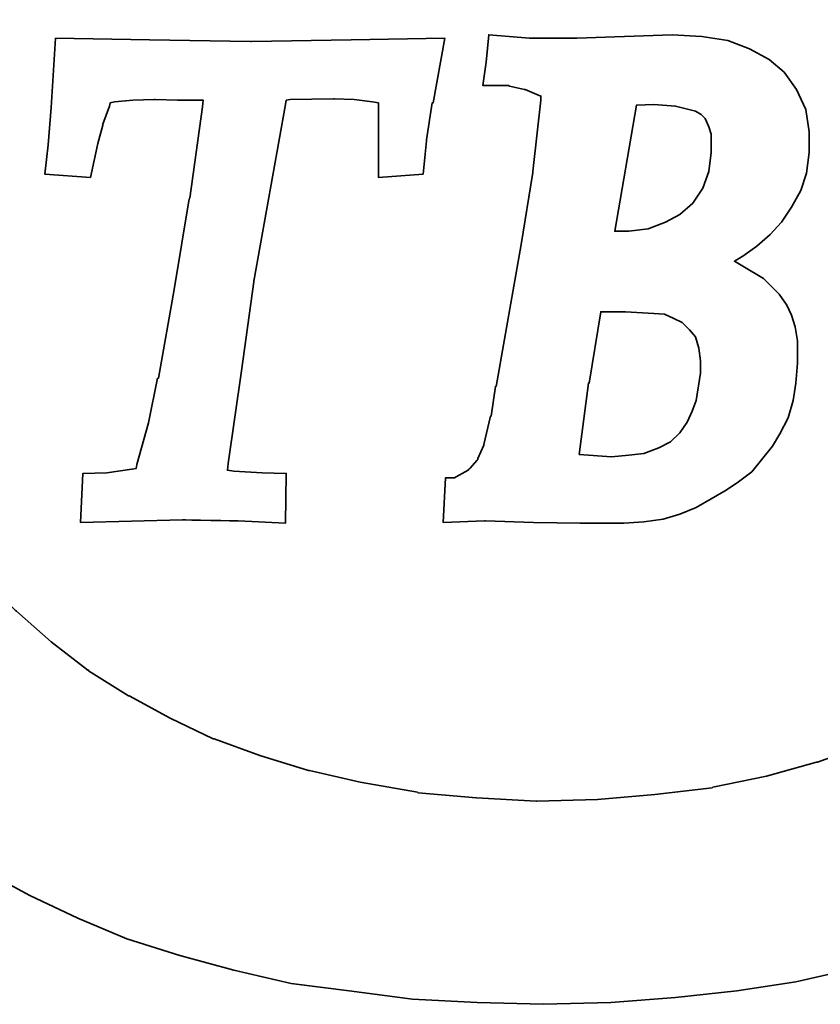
# Model space of a CAD drawing. Extents: x -595 to 1231, y -1825 to 101.
# Tile 5 of 64: x 63.16 to 66.49, y 40.11 to 44.21. Entities that reach past the tile are written whole.
import ezdxf

# ---------------------------------------------------------------- set-up
doc = ezdxf.new("R2010")
doc.units = 0
doc.header["$MEASUREMENT"] = 0
doc.layers.add('layer 1', color=7, linetype='CONTINUOUS')

msp = doc.modelspace()

# ---------------------------------------------------------------- linework, layer by layer
at = {"layer": 'layer 1', "color": 1, "lineweight": 35}
for points, knots in [([(67.7802, 44.4761), (67.7802, 44.4761), (68.5851, 44.974), (68.5851, 44.974), (68.5851, 44.974), (68.5851, 44.974), (68.4714, 45.1187), (68.4714, 45.1187), (68.4714, 45.1187), (68.4714, 45.1187), (68.3403, 45.2533), (68.3403, 45.2533), (68.3403, 45.2533), (68.3403, 45.2533), (68.2053, 45.3851), (68.2053, 45.3851), (68.2053, 45.3851), (68.2053, 45.3851), (68.0667, 45.5024), (68.0667, 45.5024), (68.0667, 45.5024), (68.0667, 45.5024), (67.9184, 45.6198), (67.9184, 45.6198), (67.9184, 45.6198), (67.9184, 45.6198), (67.9148, 45.6198), (67.9148, 45.6198), (67.9148, 45.6198), (67.9148, 45.6198), (67.7528, 45.7199), (67.7528, 45.7199), (67.7528, 45.7199), (67.7528, 45.7199), (67.7528, 45.7231), (67.7528, 45.7231), (67.7528, 45.7231), (67.7528, 45.7231), (67.5901, 45.8232), (67.5901, 45.8232), (67.5901, 45.8232), (67.5901, 45.8232), (67.4144, 45.91), (67.4144, 45.91), (67.4144, 45.91), (67.4144, 45.91), (67.2377, 46), (67.2377, 46), (67.2377, 46), (67.2377, 46), (67.0235, 46.0828), (67.0235, 46.0828), (67.0235, 46.0828), (67.0235, 46.0828), (66.792, 46.162), (66.792, 46.162), (66.792, 46.162), (66.792, 46.162), (66.5504, 46.2311), (66.5504, 46.2311), (66.5504, 46.2311), (66.5504, 46.2311), (66.2952, 46.2862), (66.2952, 46.2862), (66.2952, 46.2862), (66.2952, 46.2862), (66.0356, 46.3247), (66.0356, 46.3247), (66.0356, 46.3247), (66.0356, 46.3247), (65.7527, 46.352), (65.7527, 46.352), (65.7527, 46.352), (65.7527, 46.352), (65.4625, 46.3657), (65.4625, 46.3657), (65.4625, 46.3657), (65.4625, 46.3657), (65.1687, 46.3592), (65.1687, 46.3592), (65.1687, 46.3592), (65.1687, 46.3592), (64.8887, 46.342), (64.8887, 46.342), (64.8887, 46.342), (64.8887, 46.342), (64.6295, 46.3175), (64.6295, 46.3175), (64.6295, 46.3175), (64.6295, 46.3175), (64.3775, 46.2862), (64.3775, 46.2862), (64.3775, 46.2862), (64.3775, 46.2862), (64.1359, 46.2379), (64.1359, 46.2379), (64.1359, 46.2379), (64.1359, 46.2379), (63.9699, 46.1933), (63.9699, 46.1933), (63.9699, 46.1933), (63.9699, 46.1933), (63.8043, 46.1447), (63.8043, 46.1447), (63.8043, 46.1447), (63.8043, 46.1447), (63.6416, 46.0892), (63.6416, 46.0892), (63.6416, 46.0892), (63.6416, 46.0892), (63.4897, 46.0273), (63.4897, 46.0273), (63.4897, 46.0273), (63.4897, 46.0273), (63.3414, 45.9582), (63.3414, 45.9582), (63.3414, 45.9582), (63.3414, 45.9582), (63.1895, 45.8855), (63.1895, 45.8855), (63.1895, 45.8855), (63.1895, 45.8855), (63.0512, 45.8095), (63.0512, 45.8095), (63.0512, 45.8095), (63.0512, 45.8095), (62.913, 45.73), (62.913, 45.73), (62.913, 45.73), (62.913, 45.73), (62.7816, 45.6403), (62.7816, 45.6403), (62.7816, 45.6403), (62.7816, 45.6403), (62.6538, 45.5507), (62.6538, 45.5507), (62.6538, 45.5507), (62.6538, 45.5507), (62.5364, 45.4542), (62.5364, 45.4542), (62.5364, 45.4542), (62.5364, 45.4542), (62.4155, 45.3505), (62.4155, 45.3505), (62.4155, 45.3505), (62.4155, 45.3505), (62.2049, 45.1428), (62.2049, 45.1428), (62.2049, 45.1428), (62.2049, 45.1428), (62.2009, 45.1396), (62.2009, 45.1396), (62.2009, 45.1396), (62.2009, 45.1396), (62.0043, 44.9048), (62.0043, 44.9048), (62.0043, 44.9048), (62.0043, 44.9048), (61.8935, 44.7421), (61.8935, 44.7421), (61.8935, 44.7421), (61.8935, 44.7421), (61.8902, 44.7385), (61.8902, 44.7385), (61.8902, 44.7385), (61.8902, 44.7385), (61.7833, 44.5556), (61.7833, 44.5556), (61.7833, 44.5556), (61.7833, 44.5556), (61.6861, 44.3659), (61.6861, 44.3659), (61.6861, 44.3659), (61.6861, 44.3659), (61.6033, 44.1517), (61.6033, 44.1517), (61.6033, 44.1517), (61.6033, 44.1517), (61.5342, 43.9271), (61.5342, 43.9271), (61.5342, 43.9271), (61.5342, 43.9271), (61.5342, 43.9199), (61.5342, 43.9199), (61.5342, 43.9199), (61.5342, 43.9199), (61.4895, 43.678), (61.4895, 43.678), (61.4895, 43.678), (61.4895, 43.678), (61.4759, 43.5574), (61.4759, 43.5574), (61.4759, 43.5574), (61.4759, 43.5574), (61.4687, 43.4224), (61.4687, 43.4224), (61.4687, 43.4224), (61.4687, 43.4224), (61.4618, 43.2877), (61.4618, 43.2877), (61.4618, 43.2877), (61.4618, 43.2877), (61.4618, 43.1531), (61.4618, 43.1531), (61.4618, 43.1531), (61.4618, 43.1531), (61.4823, 42.8838), (61.4823, 42.8838), (61.4823, 42.8838), (61.4823, 42.8838), (61.5241, 42.6415), (61.5241, 42.6415), (61.5241, 42.6415), (61.5241, 42.6415), (61.5759, 42.4136), (61.5759, 42.4136), (61.5759, 42.4136), (61.5759, 42.4136), (61.6555, 42.1998), (61.6555, 42.1998), (61.6555, 42.1998), (61.6555, 42.1998), (61.7419, 41.9957), (61.7419, 41.9957), (61.7419, 41.9957), (61.7419, 41.9957), (61.8452, 41.8096), (61.8452, 41.8096), (61.8452, 41.8096), (61.8452, 41.8096), (61.9525, 41.6299), (61.9525, 41.6299), (61.9525, 41.6299), (61.9525, 41.6299), (62.0835, 41.4676), (62.0835, 41.4676), (62.0835, 41.4676), (62.0835, 41.4676), (62.2149, 41.3081), (62.2149, 41.3081), (62.2149, 41.3081), (62.2149, 41.3081), (62.36, 41.1666), (62.36, 41.1666), (62.36, 41.1666), (62.36, 41.1666), (62.5083, 41.0215), (62.5083, 41.0215), (62.5083, 41.0215), (62.5083, 41.0215), (62.6675, 40.8973), (62.6675, 40.8973), (62.6675, 40.8973), (62.6675, 40.8973), (62.8367, 40.7731), (62.8367, 40.7731), (62.8367, 40.7731), (62.8367, 40.7731), (63.0167, 40.6626), (63.0167, 40.6626), (63.0167, 40.6626), (63.0167, 40.6626), (63.2028, 40.5622), (63.2028, 40.5622), (63.2028, 40.5622), (63.2028, 40.5622), (63.4033, 40.4686), (63.4033, 40.4686), (63.4033, 40.4686), (63.4033, 40.4686), (63.6071, 40.3825), (63.6071, 40.3825), (63.6071, 40.3825), (63.6071, 40.3825), (63.8281, 40.3134), (63.8281, 40.3134), (63.8281, 40.3134), (63.8281, 40.3134), (64.0527, 40.2515), (64.0527, 40.2515), (64.0527, 40.2515), (64.0527, 40.2515), (64.2911, 40.196), (64.2911, 40.196), (64.2911, 40.196), (64.2911, 40.196), (64.5326, 40.1651), (64.5326, 40.1651), (64.5326, 40.1651), (64.5326, 40.1651), (64.7954, 40.1305), (64.7954, 40.1305), (64.7954, 40.1305), (64.7954, 40.1305), (65.0651, 40.1165), (65.0651, 40.1165), (65.0651, 40.1165), (65.0651, 40.1165), (65.3415, 40.1096), (65.3415, 40.1096), (65.3415, 40.1096), (65.3415, 40.1096), (65.6213, 40.1165), (65.6213, 40.1165), (65.6213, 40.1165), (65.6213, 40.1165), (65.8909, 40.1374), (65.8909, 40.1374), (65.8909, 40.1374), (65.8909, 40.1374), (66.1465, 40.1651), (66.1465, 40.1651), (66.1465, 40.1651), (66.1465, 40.1651), (66.3913, 40.2029), (66.3913, 40.2029), (66.3913, 40.2029), (66.3913, 40.2029), (66.6296, 40.258), (66.6296, 40.258), (66.6296, 40.258), (66.6296, 40.258), (66.8579, 40.3206), (66.8579, 40.3206), (66.8579, 40.3206), (66.8579, 40.3206), (67.0724, 40.393), (67.0724, 40.393), (67.0724, 40.393), (67.0724, 40.393), (67.2863, 40.4794), (67.2863, 40.4794), (67.2863, 40.4794), (67.2863, 40.4794), (67.5768, 40.6172), (67.5768, 40.6172), (67.5768, 40.6172), (67.5768, 40.6172), (67.7179, 40.6936), (67.7179, 40.6936), (67.7179, 40.6936), (67.7179, 40.6936), (67.8497, 40.7731), (67.8497, 40.7731), (67.8497, 40.7731), (67.8497, 40.7731), (67.9775, 40.8624), (67.9775, 40.8624), (67.9775, 40.8624), (67.9775, 40.8624), (68.1013, 40.9592), (68.1013, 40.9592), (68.1013, 40.9592), (68.1013, 40.9592), (68.2194, 41.0564), (68.2194, 41.0564), (68.2194, 41.0564), (68.2194, 41.0564), (68.3299, 41.1601), (68.3299, 41.1601), (68.3299, 41.1601), (68.3299, 41.1601), (68.475, 41.3052), (68.475, 41.3052), (68.475, 41.3052), (68.475, 41.3052), (68.5405, 41.3743), (68.5405, 41.3743), (68.5405, 41.3743), (68.5405, 41.3743), (68.5887, 41.4258), (68.5887, 41.4258), (68.5887, 41.4258), (68.5887, 41.4258), (67.7802, 41.9269), (67.7802, 41.9269), (67.7802, 41.9269), (67.7802, 41.9269), (67.6556, 41.8056), (67.6556, 41.8056), (67.6556, 41.8056), (67.6556, 41.8056), (67.5181, 41.6886), (67.5181, 41.6886), (67.5181, 41.6886), (67.5181, 41.6886), (67.3655, 41.5709), (67.3655, 41.5709), (67.3655, 41.5709), (67.3655, 41.5709), (67.2071, 41.4604), (67.2071, 41.4604), (67.2071, 41.4604), (67.2071, 41.4604), (67.2035, 41.4568), (67.2035, 41.4568), (67.2035, 41.4568), (67.2035, 41.4568), (67.0375, 41.3599), (67.0375, 41.3599), (67.0375, 41.3599), (67.0375, 41.3599), (66.8651, 41.2703), (66.8651, 41.2703), (66.8651, 41.2703), (66.8651, 41.2703), (66.8615, 41.2703), (66.8615, 41.2703), (66.8615, 41.2703), (66.8615, 41.2703), (66.675, 41.1871), (66.675, 41.1871), (66.675, 41.1871), (66.675, 41.1871), (66.4813, 41.118), (66.4813, 41.118), (66.4813, 41.118), (66.4813, 41.118), (66.4781, 41.118), (66.4781, 41.118), (66.4781, 41.118), (66.4781, 41.118), (66.2703, 41.0593), (66.2703, 41.0593), (66.2703, 41.0593), (66.2703, 41.0593), (66.0464, 41.0147), (66.0464, 41.0147), (66.0464, 41.0147), (66.0464, 41.0147), (66.0428, 41.0111), (66.0428, 41.0111), (66.0428, 41.0111), (66.0428, 41.0111), (65.8045, 40.9837), (65.8045, 40.9837), (65.8045, 40.9837), (65.8045, 40.9837), (65.5662, 40.9628), (65.5662, 40.9628), (65.5662, 40.9628), (65.5662, 40.9628), (65.3138, 40.9556), (65.3138, 40.9556), (65.3138, 40.9556), (65.3138, 40.9556), (65.3106, 40.9556), (65.3106, 40.9556), (65.3106, 40.9556), (65.3106, 40.9556), (65.0618, 40.97), (65.0618, 40.97), (65.0618, 40.97), (65.0618, 40.97), (64.8195, 40.9902), (64.8195, 40.9902), (64.8195, 40.9902), (64.8195, 40.9902), (64.8163, 40.9938), (64.8163, 40.9938), (64.8163, 40.9938), (64.8163, 40.9938), (64.5776, 41.0352), (64.5776, 41.0352), (64.5776, 41.0352), (64.5776, 41.0352), (64.3674, 41.0834), (64.3674, 41.0834), (64.3674, 41.0834), (64.3674, 41.0834), (64.3638, 41.0834), (64.3638, 41.0834), (64.3638, 41.0834), (64.3638, 41.0834), (64.16, 41.1457), (64.16, 41.1457), (64.16, 41.1457), (64.16, 41.1457), (63.9699, 41.2148), (63.9699, 41.2148), (63.9699, 41.2148), (63.9699, 41.2148), (63.9663, 41.2148), (63.9663, 41.2148), (63.9663, 41.2148), (63.9663, 41.2148), (63.7871, 41.3012), (63.7871, 41.3012), (63.7871, 41.3012), (63.7871, 41.3012), (63.6171, 41.3945), (63.6171, 41.3945), (63.6171, 41.3945), (63.6171, 41.3945), (63.6143, 41.3945), (63.6143, 41.3945), (63.6143, 41.3945), (63.6143, 41.3945), (63.4479, 41.4982), (63.4479, 41.4982), (63.4479, 41.4982), (63.4479, 41.4982), (63.4479, 41.5018), (63.4479, 41.5018), (63.4479, 41.5018), (63.4479, 41.5018), (63.4451, 41.5018), (63.4451, 41.5018), (63.4451, 41.5018), (63.4451, 41.5018), (63.2924, 41.6195), (63.2924, 41.6195), (63.2924, 41.6195), (63.2924, 41.6195), (63.1477, 41.7469), (63.1477, 41.7469), (63.1477, 41.7469), (63.1477, 41.7469), (63.1441, 41.7502), (63.1441, 41.7502), (63.1441, 41.7502), (63.1441, 41.7502), (63.0131, 41.8852), (63.0131, 41.8852), (63.0131, 41.8852), (63.0131, 41.8852), (62.8889, 42.0302), (62.8889, 42.0302), (62.8889, 42.0302), (62.8889, 42.0302), (62.8889, 42.0335), (62.8889, 42.0335), (62.8889, 42.0335), (62.8889, 42.0335), (62.778, 42.1998), (62.778, 42.1998), (62.778, 42.1998), (62.778, 42.1998), (62.7747, 42.1998), (62.7747, 42.1998), (62.7747, 42.1998), (62.7747, 42.1998), (62.7711, 42.2063), (62.7711, 42.2063), (62.7711, 42.2063), (62.7711, 42.2063), (62.6847, 42.3686), (62.6847, 42.3686), (62.6847, 42.3686), (62.6847, 42.3686), (62.6847, 42.3722), (62.6847, 42.3722), (62.6847, 42.3722), (62.6847, 42.3722), (62.612, 42.5627), (62.612, 42.5627), (62.612, 42.5627), (62.612, 42.5627), (62.6084, 42.5692), (62.6084, 42.5692), (62.6084, 42.5692), (62.6084, 42.5692), (62.5469, 42.7765), (62.5469, 42.7765), (62.5469, 42.7765), (62.5469, 42.7765), (62.5469, 42.7801), (62.5469, 42.7801), (62.5469, 42.7801), (62.5469, 42.7801), (62.5256, 42.8903), (62.5256, 42.8903), (62.5256, 42.8903), (62.5256, 42.8903), (62.522, 42.8939), (62.522, 42.8939), (62.522, 42.8939), (62.522, 42.8939), (62.5083, 43.0044), (62.5083, 43.0044), (62.5083, 43.0044), (62.5083, 43.0044), (62.5019, 43.1286), (62.5019, 43.1286), (62.5019, 43.1286), (62.5019, 43.1286), (62.4979, 43.2532), (62.4979, 43.2532), (62.4979, 43.2532), (62.4979, 43.2532), (62.4979, 43.2568), (62.4979, 43.2568), (62.4979, 43.2568), (62.4979, 43.2568), (62.5047, 43.3673), (62.5047, 43.3673), (62.5047, 43.3673), (62.5047, 43.3673), (62.5047, 43.3813), (62.5047, 43.3813), (62.5047, 43.3813), (62.5047, 43.3813), (62.5152, 43.4987), (62.5152, 43.4987), (62.5152, 43.4987), (62.5152, 43.4987), (62.5292, 43.6088), (62.5292, 43.6088), (62.5292, 43.6088), (62.5292, 43.6088), (62.5292, 43.6128), (62.5292, 43.6128), (62.5292, 43.6128), (62.5292, 43.6128), (62.5328, 43.6128), (62.5328, 43.6128), (62.5328, 43.6128), (62.5328, 43.6128), (62.5328, 43.6196), (62.5328, 43.6196), (62.5328, 43.6196), (62.5328, 43.6196), (62.5537, 43.7197), (62.5537, 43.7197), (62.5537, 43.7197), (62.5537, 43.7197), (62.5537, 43.7233), (62.5537, 43.7233), (62.5537, 43.7233), (62.5537, 43.7233), (62.5602, 43.7471), (62.5602, 43.7471), (62.5602, 43.7471), (62.5602, 43.7471), (62.616, 43.9271), (62.616, 43.9271), (62.616, 43.9271), (62.616, 43.9271), (62.616, 43.9303), (62.616, 43.9303), (62.616, 43.9303), (62.616, 43.9303), (62.7056, 44.1172), (62.7056, 44.1172), (62.7056, 44.1172), (62.7056, 44.1172), (62.8021, 44.29), (62.8021, 44.29), (62.8021, 44.29), (62.8021, 44.29), (62.8057, 44.2928), (62.8057, 44.2928), (62.8057, 44.2928), (62.8057, 44.2928), (62.9234, 44.452), (62.9234, 44.452), (62.9234, 44.452), (62.9234, 44.452), (63.0476, 44.5902), (63.0476, 44.5902), (63.0476, 44.5902), (63.0476, 44.5902), (63.0476, 44.5938), (63.0476, 44.5938), (63.0476, 44.5938), (63.0476, 44.5938), (63.1787, 44.7248), (63.1787, 44.7248), (63.1787, 44.7248), (63.1787, 44.7248), (63.1823, 44.7248), (63.1823, 44.7248), (63.1823, 44.7248), (63.1823, 44.7248), (63.327, 44.849), (63.327, 44.849), (63.327, 44.849), (63.327, 44.849), (63.4861, 44.9596), (63.4861, 44.9596), (63.4861, 44.9596), (63.4861, 44.9596), (63.4897, 44.9632), (63.4897, 44.9632), (63.4897, 44.9632), (63.4897, 44.9632), (63.6557, 45.0668), (63.6557, 45.0668), (63.6557, 45.0668), (63.6557, 45.0668), (63.8281, 45.1637), (63.8281, 45.1637), (63.8281, 45.1637), (63.8281, 45.1637), (63.8317, 45.1637), (63.8317, 45.1637), (63.8317, 45.1637), (63.8317, 45.1637), (64.011, 45.2429), (64.011, 45.2429), (64.011, 45.2429), (64.011, 45.2429), (64.205, 45.312), (64.205, 45.312), (64.205, 45.312), (64.205, 45.312), (64.4048, 45.3779), (64.4048, 45.3779), (64.4048, 45.3779), (64.4048, 45.3779), (64.4084, 45.3779), (64.4084, 45.3779), (64.4084, 45.3779), (64.4084, 45.3779), (64.623, 45.4261), (64.623, 45.4261), (64.623, 45.4261), (64.623, 45.4261), (64.623, 45.4297), (64.623, 45.4297), (64.623, 45.4297), (64.623, 45.4297), (64.6266, 45.4297), (64.6266, 45.4297), (64.6266, 45.4297), (64.6266, 45.4297), (64.8649, 45.4643), (64.8649, 45.4643), (64.8649, 45.4643), (64.8649, 45.4643), (64.8678, 45.4643), (64.8678, 45.4643), (64.8678, 45.4643), (64.8678, 45.4643), (65.1137, 45.4848), (65.1137, 45.4848), (65.1137, 45.4848), (65.1137, 45.4848), (65.3588, 45.4916), (65.3588, 45.4916), (65.3588, 45.4916), (65.3588, 45.4916), (65.3624, 45.4916), (65.3624, 45.4916), (65.3624, 45.4916), (65.3624, 45.4916), (65.6108, 45.4848), (65.6108, 45.4848), (65.6108, 45.4848), (65.6108, 45.4848), (65.8527, 45.4643), (65.8527, 45.4643), (65.8527, 45.4643), (65.8527, 45.4643), (65.8563, 45.4607), (65.8563, 45.4607), (65.8563, 45.4607), (65.8563, 45.4607), (66.0839, 45.4196), (66.0839, 45.4196), (66.0839, 45.4196), (66.0839, 45.4196), (66.3049, 45.3743), (66.3049, 45.3743), (66.3049, 45.3743), (66.3049, 45.3743), (66.3085, 45.3743), (66.3085, 45.3743), (66.3085, 45.3743), (66.3085, 45.3743), (66.5159, 45.312), (66.5159, 45.312), (66.5159, 45.312), (66.5159, 45.312), (66.6815, 45.2504), (66.6815, 45.2504), (66.6815, 45.2504), (66.6815, 45.2504), (66.8478, 45.1813), (66.8478, 45.1813), (66.8478, 45.1813), (66.8478, 45.1813), (66.8514, 45.1813), (66.8514, 45.1813), (66.8514, 45.1813), (66.8514, 45.1813), (67.0033, 45.1014), (67.0033, 45.1014), (67.0033, 45.1014), (67.0033, 45.1014), (67.1552, 45.0114), (67.1552, 45.0114), (67.1552, 45.0114), (67.1552, 45.0114), (67.1552, 45.0085), (67.1552, 45.0085), (67.1552, 45.0085), (67.1552, 45.0085), (67.2935, 44.9185), (67.2935, 44.9185), (67.2935, 44.9185), (67.2935, 44.9185), (67.2967, 44.9185), (67.2967, 44.9185), (67.2967, 44.9185), (67.2967, 44.9185), (67.4245, 44.8184), (67.4245, 44.8184), (67.4245, 44.8184), (67.4245, 44.8184), (67.4281, 44.8145), (67.4281, 44.8145), (67.4281, 44.8145), (67.4281, 44.8145), (67.5527, 44.7076), (67.5527, 44.7076), (67.5527, 44.7076), (67.5527, 44.7076), (67.5555, 44.704), (67.5555, 44.704), (67.5555, 44.704), (67.5555, 44.704), (67.6664, 44.5902), (67.6664, 44.5902), (67.6664, 44.5902), (67.6664, 44.5902), (67.7283, 44.5247), (67.7283, 44.5247), (67.7283, 44.5247), (67.7283, 44.5247), (67.7802, 44.4761), (67.7802, 44.4761)], [0, 0, 0, 0, 0.004808, 0.004808, 0.004808, 0.004808, 0.009615, 0.009615, 0.009615, 0.009615, 0.014423, 0.014423, 0.014423, 0.014423, 0.019231, 0.019231, 0.019231, 0.019231, 0.024038, 0.024038, 0.024038, 0.024038, 0.028846, 0.028846, 0.028846, 0.028846, 0.033654, 0.033654, 0.033654, 0.033654, 0.038462, 0.038462, 0.038462, 0.038462, 0.043269, 0.043269, 0.043269, 0.043269, 0.048077, 0.048077, 0.048077, 0.048077, 0.052885, 0.052885, 0.052885, 0.052885, 0.057692, 0.057692, 0.057692, 0.057692, 0.0625, 0.0625, 0.0625, 0.0625, 0.067308, 0.067308, 0.067308, 0.067308, 0.072115, 0.072115, 0.072115, 0.072115, 0.076923, 0.076923, 0.076923, 0.076923, 0.081731, 0.081731, 0.081731, 0.081731, 0.086538, 0.086538, 0.086538, 0.086538, 0.091346, 0.091346, 0.091346, 0.091346, 0.096154, 0.096154, 0.096154, 0.096154, 0.100962, 0.100962, 0.100962, 0.100962, 0.105769, 0.105769, 0.105769, 0.105769, 0.110577, 0.110577, 0.110577, 0.110577, 0.115385, 0.115385, 0.115385, 0.115385, 0.120192, 0.120192, 0.120192, 0.120192, 0.125, 0.125, 0.125, 0.125, 0.129808, 0.129808, 0.129808, 0.129808, 0.134615, 0.134615, 0.134615, 0.134615, 0.139423, 0.139423, 0.139423, 0.139423, 0.144231, 0.144231, 0.144231, 0.144231, 0.149038, 0.149038, 0.149038, 0.149038, 0.153846, 0.153846, 0.153846, 0.153846, 0.158654, 0.158654, 0.158654, 0.158654, 0.163462, 0.163462, 0.163462, 0.163462, 0.168269, 0.168269, 0.168269, 0.168269, 0.173077, 0.173077, 0.173077, 0.173077, 0.177885, 0.177885, 0.177885, 0.177885, 0.182692, 0.182692, 0.182692, 0.182692, 0.1875, 0.1875, 0.1875, 0.1875, 0.192308, 0.192308, 0.192308, 0.192308, 0.197115, 0.197115, 0.197115, 0.197115, 0.201923, 0.201923, 0.201923, 0.201923, 0.206731, 0.206731, 0.206731, 0.206731, 0.211538, 0.211538, 0.211538, 0.211538, 0.216346, 0.216346, 0.216346, 0.216346, 0.221154, 0.221154, 0.221154, 0.221154, 0.225962, 0.225962, 0.225962, 0.225962, 0.230769, 0.230769, 0.230769, 0.230769, 0.235577, 0.235577, 0.235577, 0.235577, 0.240385, 0.240385, 0.240385, 0.240385, 0.245192, 0.245192, 0.245192, 0.245192, 0.25, 0.25, 0.25, 0.25, 0.254808, 0.254808, 0.254808, 0.254808, 0.259615, 0.259615, 0.259615, 0.259615, 0.264423, 0.264423, 0.264423, 0.264423, 0.269231, 0.269231, 0.269231, 0.269231, 0.274038, 0.274038, 0.274038, 0.274038, 0.278846, 0.278846, 0.278846, 0.278846, 0.283654, 0.283654, 0.283654, 0.283654, 0.288462, 0.288462, 0.288462, 0.288462, 0.293269, 0.293269, 0.293269, 0.293269, 0.298077, 0.298077, 0.298077, 0.298077, 0.302885, 0.302885, 0.302885, 0.302885, 0.307692, 0.307692, 0.307692, 0.307692, 0.3125, 0.3125, 0.3125, 0.3125, 0.317308, 0.317308, 0.317308, 0.317308, 0.322115, 0.322115, 0.322115, 0.322115, 0.326923, 0.326923, 0.326923, 0.326923, 0.331731, 0.331731, 0.331731, 0.331731, 0.336538, 0.336538, 0.336538, 0.336538, 0.341346, 0.341346, 0.341346, 0.341346, 0.346154, 0.346154, 0.346154, 0.346154, 0.350962, 0.350962, 0.350962, 0.350962, 0.355769, 0.355769, 0.355769, 0.355769, 0.360577, 0.360577, 0.360577, 0.360577, 0.365385, 0.365385, 0.365385, 0.365385, 0.370192, 0.370192, 0.370192, 0.370192, 0.375, 0.375, 0.375, 0.375, 0.379808, 0.379808, 0.379808, 0.379808, 0.384615, 0.384615, 0.384615, 0.384615, 0.389423, 0.389423, 0.389423, 0.389423, 0.394231, 0.394231, 0.394231, 0.394231, 0.399038, 0.399038, 0.399038, 0.399038, 0.403846, 0.403846, 0.403846, 0.403846, 0.408654, 0.408654, 0.408654, 0.408654, 0.413462, 0.413462, 0.413462, 0.413462, 0.418269, 0.418269, 0.418269, 0.418269, 0.423077, 0.423077, 0.423077, 0.423077, 0.427885, 0.427885, 0.427885, 0.427885, 0.432692, 0.432692, 0.432692, 0.432692, 0.4375, 0.4375, 0.4375, 0.4375, 0.442308, 0.442308, 0.442308, 0.442308, 0.447115, 0.447115, 0.447115, 0.447115, 0.451923, 0.451923, 0.451923, 0.451923, 0.456731, 0.456731, 0.456731, 0.456731, 0.461538, 0.461538, 0.461538, 0.461538, 0.466346, 0.466346, 0.466346, 0.466346, 0.471154, 0.471154, 0.471154, 0.471154, 0.475962, 0.475962, 0.475962, 0.475962, 0.480769, 0.480769, 0.480769, 0.480769, 0.485577, 0.485577, 0.485577, 0.485577, 0.490385, 0.490385, 0.490385, 0.490385, 0.495192, 0.495192, 0.495192, 0.495192, 0.5, 0.5, 0.5, 0.5, 0.504808, 0.504808, 0.504808, 0.504808, 0.509615, 0.509615, 0.509615, 0.509615, 0.514423, 0.514423, 0.514423, 0.514423, 0.519231, 0.519231, 0.519231, 0.519231, 0.524038, 0.524038, 0.524038, 0.524038, 0.528846, 0.528846, 0.528846, 0.528846, 0.533654, 0.533654, 0.533654, 0.533654, 0.538462, 0.538462, 0.538462, 0.538462, 0.543269, 0.543269, 0.543269, 0.543269, 0.548077, 0.548077, 0.548077, 0.548077, 0.552885, 0.552885, 0.552885, 0.552885, 0.557692, 0.557692, 0.557692, 0.557692, 0.5625, 0.5625, 0.5625, 0.5625, 0.567308, 0.567308, 0.567308, 0.567308, 0.572115, 0.572115, 0.572115, 0.572115, 0.576923, 0.576923, 0.576923, 0.576923, 0.581731, 0.581731, 0.581731, 0.581731, 0.586538, 0.586538, 0.586538, 0.586538, 0.591346, 0.591346, 0.591346, 0.591346, 0.596154, 0.596154, 0.596154, 0.596154, 0.600962, 0.600962, 0.600962, 0.600962, 0.605769, 0.605769, 0.605769, 0.605769, 0.610577, 0.610577, 0.610577, 0.610577, 0.615385, 0.615385, 0.615385, 0.615385, 0.620192, 0.620192, 0.620192, 0.620192, 0.625, 0.625, 0.625, 0.625, 0.629808, 0.629808, 0.629808, 0.629808, 0.634615, 0.634615, 0.634615, 0.634615, 0.639423, 0.639423, 0.639423, 0.639423, 0.644231, 0.644231, 0.644231, 0.644231, 0.649038, 0.649038, 0.649038, 0.649038, 0.653846, 0.653846, 0.653846, 0.653846, 0.658654, 0.658654, 0.658654, 0.658654, 0.663462, 0.663462, 0.663462, 0.663462, 0.668269, 0.668269, 0.668269, 0.668269, 0.673077, 0.673077, 0.673077, 0.673077, 0.677885, 0.677885, 0.677885, 0.677885, 0.682692, 0.682692, 0.682692, 0.682692, 0.6875, 0.6875, 0.6875, 0.6875, 0.692308, 0.692308, 0.692308, 0.692308, 0.697115, 0.697115, 0.697115, 0.697115, 0.701923, 0.701923, 0.701923, 0.701923, 0.706731, 0.706731, 0.706731, 0.706731, 0.711538, 0.711538, 0.711538, 0.711538, 0.716346, 0.716346, 0.716346, 0.716346, 0.721154, 0.721154, 0.721154, 0.721154, 0.725962, 0.725962, 0.725962, 0.725962, 0.730769, 0.730769, 0.730769, 0.730769, 0.735577, 0.735577, 0.735577, 0.735577, 0.740385, 0.740385, 0.740385, 0.740385, 0.745192, 0.745192, 0.745192, 0.745192, 0.75, 0.75, 0.75, 0.75, 0.754808, 0.754808, 0.754808, 0.754808, 0.759615, 0.759615, 0.759615, 0.759615, 0.764423, 0.764423, 0.764423, 0.764423, 0.769231, 0.769231, 0.769231, 0.769231, 0.774038, 0.774038, 0.774038, 0.774038, 0.778846, 0.778846, 0.778846, 0.778846, 0.783654, 0.783654, 0.783654, 0.783654, 0.788462, 0.788462, 0.788462, 0.788462, 0.793269, 0.793269, 0.793269, 0.793269, 0.798077, 0.798077, 0.798077, 0.798077, 0.802885, 0.802885, 0.802885, 0.802885, 0.807692, 0.807692, 0.807692, 0.807692, 0.8125, 0.8125, 0.8125, 0.8125, 0.817308, 0.817308, 0.817308, 0.817308, 0.822115, 0.822115, 0.822115, 0.822115, 0.826923, 0.826923, 0.826923, 0.826923, 0.831731, 0.831731, 0.831731, 0.831731, 0.836538, 0.836538, 0.836538, 0.836538, 0.841346, 0.841346, 0.841346, 0.841346, 0.846154, 0.846154, 0.846154, 0.846154, 0.850962, 0.850962, 0.850962, 0.850962, 0.855769, 0.855769, 0.855769, 0.855769, 0.860577, 0.860577, 0.860577, 0.860577, 0.865385, 0.865385, 0.865385, 0.865385, 0.870192, 0.870192, 0.870192, 0.870192, 0.875, 0.875, 0.875, 0.875, 0.879808, 0.879808, 0.879808, 0.879808, 0.884615, 0.884615, 0.884615, 0.884615, 0.889423, 0.889423, 0.889423, 0.889423, 0.894231, 0.894231, 0.894231, 0.894231, 0.899038, 0.899038, 0.899038, 0.899038, 0.903846, 0.903846, 0.903846, 0.903846, 0.908654, 0.908654, 0.908654, 0.908654, 0.913462, 0.913462, 0.913462, 0.913462, 0.918269, 0.918269, 0.918269, 0.918269, 0.923077, 0.923077, 0.923077, 0.923077, 0.927885, 0.927885, 0.927885, 0.927885, 0.932692, 0.932692, 0.932692, 0.932692, 0.9375, 0.9375, 0.9375, 0.9375, 0.942308, 0.942308, 0.942308, 0.942308, 0.947115, 0.947115, 0.947115, 0.947115, 0.951923, 0.951923, 0.951923, 0.951923, 0.956731, 0.956731, 0.956731, 0.956731, 0.961538, 0.961538, 0.961538, 0.961538, 0.966346, 0.966346, 0.966346, 0.966346, 0.971154, 0.971154, 0.971154, 0.971154, 0.975962, 0.975962, 0.975962, 0.975962, 0.980769, 0.980769, 0.980769, 0.980769, 0.985577, 0.985577, 0.985577, 0.985577, 0.990385, 0.990385, 0.990385, 0.990385, 0.995192, 0.995192, 0.995192, 0.995192, 1, 1, 1, 1]), ([(63.3097, 44.1344), (63.3097, 44.1344), (63.2924, 43.8443), (63.2924, 43.8443), (63.2924, 43.8443), (63.2924, 43.8443), (63.2791, 43.6888), (63.2791, 43.6888), (63.2791, 43.6888), (63.2791, 43.6888), (63.2651, 43.5674), (63.2651, 43.5674), (63.2651, 43.5674), (63.2651, 43.5674), (63.4551, 43.5538), (63.4551, 43.5538), (63.4551, 43.5538), (63.4551, 43.5538), (63.4861, 43.6952), (63.4861, 43.6952), (63.4861, 43.6952), (63.4861, 43.6952), (63.507, 43.7716), (63.507, 43.7716), (63.507, 43.7716), (63.507, 43.7716), (63.507, 43.7752), (63.507, 43.7752), (63.507, 43.7752), (63.507, 43.7752), (63.5343, 43.8508), (63.5343, 43.8508), (63.5343, 43.8508), (63.5343, 43.8508), (63.5379, 43.8644), (63.5379, 43.8644), (63.5379, 43.8644), (63.5379, 43.8644), (63.5552, 43.868), (63.5552, 43.868), (63.5552, 43.868), (63.5552, 43.868), (63.6315, 43.8749), (63.6315, 43.8749), (63.6315, 43.8749), (63.6315, 43.8749), (63.7208, 43.8788), (63.7208, 43.8788), (63.7208, 43.8788), (63.7208, 43.8788), (63.7248, 43.8788), (63.7248, 43.8788), (63.7248, 43.8788), (63.7248, 43.8788), (63.818, 43.8749), (63.818, 43.8749), (63.818, 43.8749), (63.818, 43.8749), (63.8936, 43.8749), (63.8936, 43.8749), (63.8936, 43.8749), (63.8936, 43.8749), (63.9253, 43.8749), (63.9253, 43.8749), (63.9253, 43.8749), (63.9253, 43.8749), (63.9217, 43.8472), (63.9217, 43.8472), (63.9217, 43.8472), (63.9217, 43.8472), (63.8695, 43.4674), (63.8695, 43.4674), (63.8695, 43.4674), (63.8695, 43.4674), (63.8659, 43.4641), (63.8659, 43.4641), (63.8659, 43.4641), (63.8659, 43.4641), (63.8043, 43.0872), (63.8043, 43.0872), (63.8043, 43.0872), (63.8043, 43.0872), (63.7381, 42.7175), (63.7381, 42.7175), (63.7381, 42.7175), (63.7381, 42.7175), (63.7352, 42.7175), (63.7352, 42.7175), (63.7352, 42.7175), (63.7352, 42.7175), (63.6971, 42.531), (63.6971, 42.531), (63.6971, 42.531), (63.6971, 42.531), (63.6488, 42.3582), (63.6488, 42.3582), (63.6488, 42.3582), (63.6488, 42.3582), (63.6452, 42.3409), (63.6452, 42.3409), (63.6452, 42.3409), (63.6452, 42.3409), (63.6279, 42.338), (63.6279, 42.338), (63.6279, 42.338), (63.6279, 42.338), (63.5243, 42.3236), (63.5243, 42.3236), (63.5243, 42.3236), (63.5243, 42.3236), (63.4238, 42.3208), (63.4238, 42.3208), (63.4238, 42.3208), (63.4238, 42.3208), (63.4134, 42.117), (63.4134, 42.117), (63.4134, 42.117), (63.4134, 42.117), (63.8389, 42.1271), (63.8389, 42.1271), (63.8389, 42.1271), (63.8389, 42.1271), (63.8418, 42.1271), (63.8418, 42.1271), (63.8418, 42.1271), (63.8418, 42.1271), (64.07, 42.1235), (64.07, 42.1235), (64.07, 42.1235), (64.07, 42.1235), (64.2673, 42.113), (64.2673, 42.113), (64.2673, 42.113), (64.2673, 42.113), (64.2702, 42.3208), (64.2702, 42.3208), (64.2702, 42.3208), (64.2702, 42.3208), (64.1705, 42.3236), (64.1705, 42.3236), (64.1705, 42.3236), (64.1705, 42.3236), (64.0527, 42.3308), (64.0527, 42.3308), (64.0527, 42.3308), (64.0527, 42.3308), (64.0254, 42.3344), (64.0254, 42.3344), (64.0254, 42.3344), (64.0254, 42.3344), (64.0283, 42.3618), (64.0283, 42.3618), (64.0283, 42.3618), (64.0283, 42.3618), (64.0837, 42.7488), (64.0837, 42.7488), (64.0837, 42.7488), (64.0837, 42.7488), (64.1359, 43.1185), (64.1359, 43.1185), (64.1359, 43.1185), (64.1359, 43.1185), (64.1359, 43.1221), (64.1359, 43.1221), (64.1359, 43.1221), (64.1359, 43.1221), (64.2673, 43.8576), (64.2673, 43.8576), (64.2673, 43.8576), (64.2673, 43.8576), (64.2702, 43.8749), (64.2702, 43.8749), (64.2702, 43.8749), (64.2702, 43.8749), (64.2875, 43.8788), (64.2875, 43.8788), (64.2875, 43.8788), (64.2875, 43.8788), (64.4675, 43.8817), (64.4675, 43.8817), (64.4675, 43.8817), (64.4675, 43.8817), (64.4711, 43.8817), (64.4711, 43.8817), (64.4711, 43.8817), (64.4711, 43.8817), (64.5539, 43.8788), (64.5539, 43.8788), (64.5539, 43.8788), (64.5539, 43.8788), (64.6295, 43.868), (64.6295, 43.868), (64.6295, 43.868), (64.6295, 43.868), (64.6539, 43.8644), (64.6539, 43.8644), (64.6539, 43.8644), (64.6539, 43.8644), (64.6539, 43.8403), (64.6539, 43.8403), (64.6539, 43.8403), (64.6539, 43.8403), (64.6539, 43.6816), (64.6539, 43.6816), (64.6539, 43.6816), (64.6539, 43.6816), (64.6539, 43.5538), (64.6539, 43.5538), (64.6539, 43.5538), (64.6539, 43.5538), (64.8404, 43.5674), (64.8404, 43.5674), (64.8404, 43.5674), (64.8404, 43.5674), (64.8541, 43.706), (64.8541, 43.706), (64.8541, 43.706), (64.8541, 43.706), (64.8541, 43.7096), (64.8541, 43.7096), (64.8541, 43.7096), (64.8541, 43.7096), (64.8786, 43.8644), (64.8786, 43.8644), (64.8786, 43.8644), (64.8786, 43.8644), (64.8822, 43.8644), (64.8822, 43.8644), (64.8822, 43.8644), (64.8822, 43.8644), (64.9304, 44.1344), (64.9304, 44.1344), (64.9304, 44.1344), (64.9304, 44.1344), (64.5402, 44.1272), (64.5402, 44.1272), (64.5402, 44.1272), (64.5402, 44.1272), (64.1255, 44.1204), (64.1255, 44.1204), (64.1255, 44.1204), (64.1255, 44.1204), (64.1219, 44.1204), (64.1219, 44.1204), (64.1219, 44.1204), (64.1219, 44.1204), (63.7007, 44.1272), (63.7007, 44.1272), (63.7007, 44.1272), (63.7007, 44.1272), (63.3097, 44.1344), (63.3097, 44.1344)], [0, 0, 0, 0, 0.015873, 0.015873, 0.015873, 0.015873, 0.031746, 0.031746, 0.031746, 0.031746, 0.047619, 0.047619, 0.047619, 0.047619, 0.063492, 0.063492, 0.063492, 0.063492, 0.079365, 0.079365, 0.079365, 0.079365, 0.095238, 0.095238, 0.095238, 0.095238, 0.111111, 0.111111, 0.111111, 0.111111, 0.126984, 0.126984, 0.126984, 0.126984, 0.142857, 0.142857, 0.142857, 0.142857, 0.15873, 0.15873, 0.15873, 0.15873, 0.174603, 0.174603, 0.174603, 0.174603, 0.190476, 0.190476, 0.190476, 0.190476, 0.206349, 0.206349, 0.206349, 0.206349, 0.222222, 0.222222, 0.222222, 0.222222, 0.238095, 0.238095, 0.238095, 0.238095, 0.253968, 0.253968, 0.253968, 0.253968, 0.269841, 0.269841, 0.269841, 0.269841, 0.285714, 0.285714, 0.285714, 0.285714, 0.301587, 0.301587, 0.301587, 0.301587, 0.31746, 0.31746, 0.31746, 0.31746, 0.333333, 0.333333, 0.333333, 0.333333, 0.349206, 0.349206, 0.349206, 0.349206, 0.365079, 0.365079, 0.365079, 0.365079, 0.380952, 0.380952, 0.380952, 0.380952, 0.396825, 0.396825, 0.396825, 0.396825, 0.412698, 0.412698, 0.412698, 0.412698, 0.428571, 0.428571, 0.428571, 0.428571, 0.444444, 0.444444, 0.444444, 0.444444, 0.460317, 0.460317, 0.460317, 0.460317, 0.47619, 0.47619, 0.47619, 0.47619, 0.492063, 0.492063, 0.492063, 0.492064, 0.507937, 0.507937, 0.507937, 0.507937, 0.52381, 0.52381, 0.52381, 0.52381, 0.539683, 0.539683, 0.539683, 0.539683, 0.555556, 0.555556, 0.555556, 0.555556, 0.571429, 0.571429, 0.571429, 0.571429, 0.587302, 0.587302, 0.587302, 0.587302, 0.603175, 0.603175, 0.603175, 0.603175, 0.619048, 0.619048, 0.619048, 0.619048, 0.634921, 0.634921, 0.634921, 0.634921, 0.650794, 0.650794, 0.650794, 0.650794, 0.666667, 0.666667, 0.666667, 0.666667, 0.68254, 0.68254, 0.68254, 0.68254, 0.698413, 0.698413, 0.698413, 0.698413, 0.714286, 0.714286, 0.714286, 0.714286, 0.730159, 0.730159, 0.730159, 0.730159, 0.746032, 0.746032, 0.746032, 0.746032, 0.761905, 0.761905, 0.761905, 0.761905, 0.777778, 0.777778, 0.777778, 0.777778, 0.793651, 0.793651, 0.793651, 0.793651, 0.809524, 0.809524, 0.809524, 0.809524, 0.825397, 0.825397, 0.825397, 0.825397, 0.84127, 0.84127, 0.84127, 0.84127, 0.857143, 0.857143, 0.857143, 0.857143, 0.873016, 0.873016, 0.873016, 0.873016, 0.888889, 0.888889, 0.888889, 0.888889, 0.904762, 0.904762, 0.904762, 0.904762, 0.920635, 0.920635, 0.920635, 0.920635, 0.936508, 0.936508, 0.936508, 0.936508, 0.952381, 0.952381, 0.952381, 0.952381, 0.968254, 0.968254, 0.968254, 0.968254, 0.984127, 0.984127, 0.984127, 0.984127, 1, 1, 1, 1]), ([(66.4467, 43.7442), (66.4467, 43.7442), (66.4331, 43.8371), (66.4331, 43.8371), (66.4331, 43.8371), (66.4331, 43.8371), (66.3949, 43.9199), (66.3949, 43.9199), (66.3949, 43.9199), (66.3949, 43.9199), (66.3431, 43.9926), (66.3431, 43.9926), (66.3431, 43.9926), (66.3431, 43.9926), (66.2811, 44.0444), (66.2811, 44.0444), (66.2811, 44.0444), (66.2811, 44.0444), (66.1983, 44.0891), (66.1983, 44.0891), (66.1983, 44.0891), (66.1983, 44.0891), (66.1083, 44.1236), (66.1083, 44.1236), (66.1083, 44.1236), (66.1083, 44.1236), (66.0011, 44.1409), (66.0011, 44.1409), (66.0011, 44.1409), (66.0011, 44.1409), (65.8765, 44.1481), (65.8765, 44.1481), (65.8765, 44.1481), (65.8765, 44.1481), (65.4798, 44.1344), (65.4798, 44.1344), (65.4798, 44.1344), (65.4798, 44.1344), (65.2825, 44.1344), (65.2825, 44.1344), (65.2825, 44.1344), (65.2825, 44.1344), (65.1137, 44.1481), (65.1137, 44.1481), (65.1137, 44.1481), (65.1137, 44.1481), (65.1032, 44.0344), (65.1032, 44.0344), (65.1032, 44.0344), (65.1032, 44.0344), (65.0888, 43.9372), (65.0888, 43.9372), (65.0888, 43.9372), (65.0888, 43.9372), (65.1925, 43.9372), (65.1925, 43.9372), (65.1925, 43.9372), (65.1925, 43.9372), (65.1961, 43.9372), (65.1961, 43.9372), (65.1961, 43.9372), (65.1961, 43.9372), (65.1997, 43.9339), (65.1997, 43.9339), (65.1997, 43.9339), (65.1997, 43.9339), (65.262, 43.9199), (65.262, 43.9199), (65.262, 43.9199), (65.262, 43.9199), (65.2652, 43.9199), (65.2652, 43.9199), (65.2652, 43.9199), (65.2652, 43.9199), (65.3138, 43.899), (65.3138, 43.899), (65.3138, 43.899), (65.3138, 43.899), (65.3307, 43.8925), (65.3307, 43.8925), (65.3307, 43.8925), (65.3307, 43.8925), (65.3307, 43.8749), (65.3307, 43.8749), (65.3307, 43.8749), (65.3307, 43.8749), (65.2965, 43.5779), (65.2965, 43.5779), (65.2965, 43.5779), (65.2965, 43.5779), (65.2965, 43.5743), (65.2965, 43.5743), (65.2965, 43.5743), (65.2965, 43.5743), (65.2479, 43.2737), (65.2479, 43.2737), (65.2479, 43.2737), (65.2479, 43.2737), (65.1443, 42.6829), (65.1443, 42.6829), (65.1443, 42.6829), (65.1443, 42.6829), (65.141, 42.6829), (65.141, 42.6829), (65.141, 42.6829), (65.141, 42.6829), (65.1234, 42.5587), (65.1234, 42.5587), (65.1234, 42.5587), (65.1234, 42.5587), (65.1205, 42.5587), (65.1205, 42.5587), (65.1205, 42.5587), (65.1205, 42.5587), (65.0924, 42.4417), (65.0924, 42.4417), (65.0924, 42.4417), (65.0924, 42.4417), (65.0924, 42.4381), (65.0924, 42.4381), (65.0924, 42.4381), (65.0924, 42.4381), (65.0687, 42.3827), (65.0687, 42.3827), (65.0687, 42.3827), (65.0687, 42.3827), (65.0687, 42.3791), (65.0687, 42.3791), (65.0687, 42.3791), (65.0687, 42.3791), (65.0651, 42.3755), (65.0651, 42.3755), (65.0651, 42.3755), (65.0651, 42.3755), (65.0341, 42.3409), (65.0341, 42.3409), (65.0341, 42.3409), (65.0341, 42.3409), (65.0305, 42.338), (65.0305, 42.338), (65.0305, 42.338), (65.0305, 42.338), (65.0273, 42.3344), (65.0273, 42.3344), (65.0273, 42.3344), (65.0273, 42.3344), (64.9783, 42.3067), (64.9783, 42.3067), (64.9783, 42.3067), (64.9783, 42.3067), (64.9715, 42.3031), (64.9715, 42.3031), (64.9715, 42.3031), (64.9715, 42.3031), (64.965, 42.3031), (64.965, 42.3031), (64.965, 42.3031), (64.965, 42.3031), (64.934, 42.3031), (64.934, 42.3031), (64.934, 42.3031), (64.934, 42.3031), (64.9236, 42.117), (64.9236, 42.117), (64.9236, 42.117), (64.9236, 42.117), (65.0964, 42.1235), (65.0964, 42.1235), (65.0964, 42.1235), (65.0964, 42.1235), (65.0996, 42.1235), (65.0996, 42.1235), (65.0996, 42.1235), (65.0996, 42.1235), (65.2998, 42.117), (65.2998, 42.117), (65.2998, 42.117), (65.2998, 42.117), (65.4935, 42.113), (65.4935, 42.113), (65.4935, 42.113), (65.4935, 42.113), (65.6763, 42.113), (65.6763, 42.113), (65.6763, 42.113), (65.6763, 42.113), (65.7595, 42.1199), (65.7595, 42.1199), (65.7595, 42.1199), (65.7595, 42.1199), (65.8391, 42.1303), (65.8391, 42.1303), (65.8391, 42.1303), (65.8391, 42.1303), (65.9082, 42.1516), (65.9082, 42.1516), (65.9082, 42.1516), (65.9082, 42.1516), (65.9773, 42.1786), (65.9773, 42.1786), (65.9773, 42.1786), (65.9773, 42.1786), (66.1015, 42.2516), (66.1015, 42.2516), (66.1015, 42.2516), (66.1015, 42.2516), (66.1533, 42.2858), (66.1533, 42.2858), (66.1533, 42.2858), (66.1533, 42.2858), (66.2084, 42.3272), (66.2084, 42.3272), (66.2084, 42.3272), (66.2084, 42.3272), (66.2952, 42.4345), (66.2952, 42.4345), (66.2952, 42.4345), (66.2952, 42.4345), (66.3258, 42.4864), (66.3258, 42.4864), (66.3258, 42.4864), (66.3258, 42.4864), (66.3603, 42.5522), (66.3603, 42.5522), (66.3603, 42.5522), (66.3603, 42.5522), (66.3812, 42.6246), (66.3812, 42.6246), (66.3812, 42.6246), (66.3812, 42.6246), (66.3913, 42.6973), (66.3913, 42.6973), (66.3913, 42.6973), (66.3913, 42.6973), (66.3985, 42.7801), (66.3985, 42.7801), (66.3985, 42.7801), (66.3985, 42.7801), (66.3985, 42.873), (66.3985, 42.873), (66.3985, 42.873), (66.3985, 42.873), (66.3884, 42.9317), (66.3884, 42.9317), (66.3884, 42.9317), (66.3884, 42.9317), (66.374, 42.9803), (66.374, 42.9803), (66.374, 42.9803), (66.374, 42.9803), (66.3539, 43.0217), (66.3539, 43.0217), (66.3539, 43.0217), (66.3539, 43.0217), (66.3222, 43.067), (66.3222, 43.067), (66.3222, 43.067), (66.3222, 43.067), (66.2567, 43.1322), (66.2567, 43.1322), (66.2567, 43.1322), (66.2567, 43.1322), (66.1706, 43.184), (66.1706, 43.184), (66.1706, 43.184), (66.1706, 43.184), (66.1361, 43.2049), (66.1361, 43.2049), (66.1361, 43.2049), (66.1361, 43.2049), (66.1706, 43.2258), (66.1706, 43.2258), (66.1706, 43.2258), (66.1706, 43.2258), (66.2293, 43.2668), (66.2293, 43.2668), (66.2293, 43.2668), (66.2293, 43.2668), (66.2847, 43.3158), (66.2847, 43.3158), (66.2847, 43.3158), (66.2847, 43.3158), (66.3326, 43.3673), (66.3326, 43.3673), (66.3326, 43.3673), (66.3326, 43.3673), (66.374, 43.4296), (66.374, 43.4296), (66.374, 43.4296), (66.374, 43.4296), (66.4122, 43.4987), (66.4122, 43.4987), (66.4122, 43.4987), (66.4122, 43.4987), (66.4367, 43.5714), (66.4367, 43.5714), (66.4367, 43.5714), (66.4367, 43.5714), (66.4467, 43.6574), (66.4467, 43.6574), (66.4467, 43.6574), (66.4467, 43.6574), (66.4467, 43.7442), (66.4467, 43.7442)], [0, 0, 0, 0, 0.013158, 0.013158, 0.013158, 0.013158, 0.026316, 0.026316, 0.026316, 0.026316, 0.039474, 0.039474, 0.039474, 0.039474, 0.052632, 0.052632, 0.052632, 0.052632, 0.065789, 0.065789, 0.065789, 0.065789, 0.078947, 0.078947, 0.078947, 0.078947, 0.092105, 0.092105, 0.092105, 0.092105, 0.105263, 0.105263, 0.105263, 0.105263, 0.118421, 0.118421, 0.118421, 0.118421, 0.131579, 0.131579, 0.131579, 0.131579, 0.144737, 0.144737, 0.144737, 0.144737, 0.157895, 0.157895, 0.157895, 0.157895, 0.171053, 0.171053, 0.171053, 0.171053, 0.184211, 0.184211, 0.184211, 0.184211, 0.197368, 0.197368, 0.197368, 0.197368, 0.210526, 0.210526, 0.210526, 0.210526, 0.223684, 0.223684, 0.223684, 0.223684, 0.236842, 0.236842, 0.236842, 0.236842, 0.25, 0.25, 0.25, 0.25, 0.263158, 0.263158, 0.263158, 0.263158, 0.276316, 0.276316, 0.276316, 0.276316, 0.289474, 0.289474, 0.289474, 0.289474, 0.302632, 0.302632, 0.302632, 0.302632, 0.315789, 0.315789, 0.315789, 0.315789, 0.328947, 0.328947, 0.328947, 0.328947, 0.342105, 0.342105, 0.342105, 0.342105, 0.355263, 0.355263, 0.355263, 0.355263, 0.368421, 0.368421, 0.368421, 0.368421, 0.381579, 0.381579, 0.381579, 0.381579, 0.394737, 0.394737, 0.394737, 0.394737, 0.407895, 0.407895, 0.407895, 0.407895, 0.421053, 0.421053, 0.421053, 0.421053, 0.434211, 0.434211, 0.434211, 0.434211, 0.447368, 0.447368, 0.447368, 0.447368, 0.460526, 0.460526, 0.460526, 0.460526, 0.473684, 0.473684, 0.473684, 0.473684, 0.486842, 0.486842, 0.486842, 0.486842, 0.5, 0.5, 0.5, 0.5, 0.513158, 0.513158, 0.513158, 0.513158, 0.526316, 0.526316, 0.526316, 0.526316, 0.539474, 0.539474, 0.539474, 0.539474, 0.552632, 0.552632, 0.552632, 0.552632, 0.565789, 0.565789, 0.565789, 0.565789, 0.578947, 0.578947, 0.578947, 0.578947, 0.592105, 0.592105, 0.592105, 0.592105, 0.605263, 0.605263, 0.605263, 0.605263, 0.618421, 0.618421, 0.618421, 0.618421, 0.631579, 0.631579, 0.631579, 0.631579, 0.644737, 0.644737, 0.644737, 0.644737, 0.657895, 0.657895, 0.657895, 0.657895, 0.671053, 0.671053, 0.671053, 0.671053, 0.684211, 0.684211, 0.684211, 0.684211, 0.697368, 0.697368, 0.697368, 0.697368, 0.710526, 0.710526, 0.710526, 0.710526, 0.723684, 0.723684, 0.723684, 0.723684, 0.736842, 0.736842, 0.736842, 0.736842, 0.75, 0.75, 0.75, 0.75, 0.763158, 0.763158, 0.763158, 0.763158, 0.776316, 0.776316, 0.776316, 0.776316, 0.789474, 0.789474, 0.789474, 0.789474, 0.802632, 0.802632, 0.802632, 0.802632, 0.815789, 0.815789, 0.815789, 0.815789, 0.828947, 0.828947, 0.828947, 0.828947, 0.842105, 0.842105, 0.842105, 0.842105, 0.855263, 0.855263, 0.855263, 0.855263, 0.868421, 0.868421, 0.868421, 0.868421, 0.881579, 0.881579, 0.881579, 0.881579, 0.894737, 0.894737, 0.894737, 0.894737, 0.907895, 0.907895, 0.907895, 0.907895, 0.921053, 0.921053, 0.921053, 0.921053, 0.934211, 0.934211, 0.934211, 0.934211, 0.947368, 0.947368, 0.947368, 0.947368, 0.960526, 0.960526, 0.960526, 0.960526, 0.973684, 0.973684, 0.973684, 0.973684, 0.986842, 0.986842, 0.986842, 0.986842, 1, 1, 1, 1]), ([(66.0392, 43.6574), (66.0392, 43.6574), (66.0392, 43.7334), (66.0392, 43.7334), (66.0392, 43.7334), (66.0392, 43.7334), (66.0291, 43.7644), (66.0291, 43.7644), (66.0291, 43.7644), (66.0291, 43.7644), (66.0147, 43.7989), (66.0147, 43.7989), (66.0147, 43.7989), (66.0147, 43.7989), (65.9978, 43.8162), (65.9978, 43.8162), (65.9978, 43.8162), (65.9978, 43.8162), (65.9737, 43.8299), (65.9737, 43.8299), (65.9737, 43.8299), (65.9737, 43.8299), (65.8909, 43.8508), (65.8909, 43.8508), (65.8909, 43.8508), (65.8909, 43.8508), (65.8009, 43.8576), (65.8009, 43.8576), (65.8009, 43.8576), (65.8009, 43.8576), (65.7282, 43.8544), (65.7282, 43.8544), (65.7282, 43.8544), (65.7282, 43.8544), (65.6382, 43.3295), (65.6382, 43.3295), (65.6382, 43.3295), (65.6382, 43.3295), (65.6972, 43.3295), (65.6972, 43.3295), (65.6972, 43.3295), (65.6972, 43.3295), (65.7764, 43.3399), (65.7764, 43.3399), (65.7764, 43.3399), (65.7764, 43.3399), (65.8495, 43.3673), (65.8495, 43.3673), (65.8495, 43.3673), (65.8495, 43.3673), (65.9082, 43.3986), (65.9082, 43.3986), (65.9082, 43.3986), (65.9082, 43.3986), (65.9629, 43.4468), (65.9629, 43.4468), (65.9629, 43.4468), (65.9629, 43.4468), (66.0047, 43.5088), (66.0047, 43.5088), (66.0047, 43.5088), (66.0047, 43.5088), (66.0291, 43.5779), (66.0291, 43.5779), (66.0291, 43.5779), (66.0291, 43.5779), (66.0392, 43.6574), (66.0392, 43.6574)], [0, 0, 0, 0, 0.058824, 0.058824, 0.058824, 0.058824, 0.117647, 0.117647, 0.117647, 0.117647, 0.176471, 0.176471, 0.176471, 0.176471, 0.235294, 0.235294, 0.235294, 0.235294, 0.294118, 0.294118, 0.294118, 0.294118, 0.352941, 0.352941, 0.352941, 0.352941, 0.411765, 0.411765, 0.411765, 0.411765, 0.470588, 0.470588, 0.470588, 0.470588, 0.529412, 0.529412, 0.529412, 0.529412, 0.588235, 0.588235, 0.588235, 0.588235, 0.647059, 0.647059, 0.647059, 0.647059, 0.705882, 0.705882, 0.705882, 0.705882, 0.764706, 0.764706, 0.764706, 0.764706, 0.823529, 0.823529, 0.823529, 0.823529, 0.882353, 0.882353, 0.882353, 0.882353, 0.941176, 0.941176, 0.941176, 0.941176, 1, 1, 1, 1]), ([(65.9391, 42.5346), (65.9391, 42.5346), (65.96, 42.58), (65.96, 42.58), (65.96, 42.58), (65.96, 42.58), (65.9773, 42.6246), (65.9773, 42.6246), (65.9773, 42.6246), (65.9773, 42.6246), (65.9946, 42.7384), (65.9946, 42.7384), (65.9946, 42.7384), (65.9946, 42.7384), (65.9946, 42.7902), (65.9946, 42.7902), (65.9946, 42.7902), (65.9946, 42.7902), (65.9874, 42.842), (65.9874, 42.842), (65.9874, 42.842), (65.9874, 42.842), (65.9737, 42.8903), (65.9737, 42.8903), (65.9737, 42.8903), (65.9737, 42.8903), (65.9492, 42.9184), (65.9492, 42.9184), (65.9492, 42.9184), (65.9492, 42.9184), (65.9186, 42.9493), (65.9186, 42.9493), (65.9186, 42.9493), (65.9186, 42.9493), (65.8841, 42.9666), (65.8841, 42.9666), (65.8841, 42.9666), (65.8841, 42.9666), (65.8455, 42.9839), (65.8455, 42.9839), (65.8455, 42.9839), (65.8455, 42.9839), (65.8009, 42.9875), (65.8009, 42.9875), (65.8009, 42.9875), (65.8009, 42.9875), (65.6832, 42.994), (65.6832, 42.994), (65.6832, 42.994), (65.6832, 42.994), (65.5799, 42.994), (65.5799, 42.994), (65.5799, 42.994), (65.5799, 42.994), (65.5316, 42.6973), (65.5316, 42.6973), (65.5316, 42.6973), (65.5316, 42.6973), (65.528, 42.6973), (65.528, 42.6973), (65.528, 42.6973), (65.528, 42.6973), (65.4899, 42.4), (65.4899, 42.4), (65.4899, 42.4), (65.4899, 42.4), (65.6245, 42.3899), (65.6245, 42.3899), (65.6245, 42.3899), (65.6245, 42.3899), (65.6972, 42.3964), (65.6972, 42.3964), (65.6972, 42.3964), (65.6972, 42.3964), (65.7595, 42.4036), (65.7595, 42.4036), (65.7595, 42.4036), (65.7595, 42.4036), (65.8218, 42.4273), (65.8218, 42.4273), (65.8218, 42.4273), (65.8218, 42.4273), (65.87, 42.4518), (65.87, 42.4518), (65.87, 42.4518), (65.87, 42.4518), (65.9082, 42.49), (65.9082, 42.49), (65.9082, 42.49), (65.9082, 42.49), (65.9391, 42.5346), (65.9391, 42.5346)], [0, 0, 0, 0, 0.043478, 0.043478, 0.043478, 0.043478, 0.086957, 0.086957, 0.086957, 0.086957, 0.130435, 0.130435, 0.130435, 0.130435, 0.173913, 0.173913, 0.173913, 0.173913, 0.217391, 0.217391, 0.217391, 0.217391, 0.26087, 0.26087, 0.26087, 0.26087, 0.304348, 0.304348, 0.304348, 0.304348, 0.347826, 0.347826, 0.347826, 0.347826, 0.391304, 0.391304, 0.391304, 0.391304, 0.434783, 0.434783, 0.434783, 0.434783, 0.478261, 0.478261, 0.478261, 0.478261, 0.521739, 0.521739, 0.521739, 0.521739, 0.565217, 0.565217, 0.565217, 0.565217, 0.608696, 0.608696, 0.608696, 0.608696, 0.652174, 0.652174, 0.652174, 0.652174, 0.695652, 0.695652, 0.695652, 0.695652, 0.73913, 0.73913, 0.73913, 0.73913, 0.782609, 0.782609, 0.782609, 0.782609, 0.826087, 0.826087, 0.826087, 0.826087, 0.869565, 0.869565, 0.869565, 0.869565, 0.913043, 0.913043, 0.913043, 0.913043, 0.956522, 0.956522, 0.956522, 0.956522, 1, 1, 1, 1])]:
    msp.add_open_spline(points, degree=3, knots=knots, dxfattribs=at)

doc.saveas('drawing.dxf')
